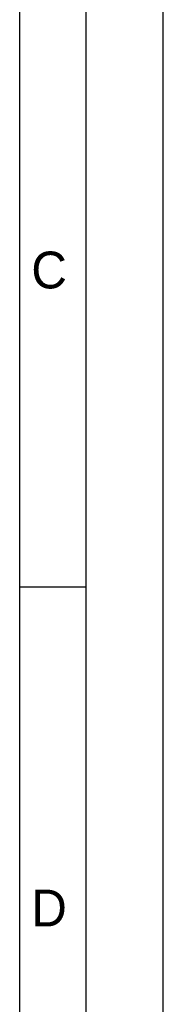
# Model space of a CAD drawing. Header units: millimetres. Extents: x 0 to 420, y -116 to 297.
# Tile 5 of 11: x 407 to 420, y 84 to 173. Entities that reach past the tile are written whole.
import ezdxf

# ---------------------------------------------------------------- set-up
doc = ezdxf.new("R2010")
doc.units = ezdxf.units.MM
doc.header["$LTSCALE"] = 23.1
doc.layers.get('0').update_dxf_attribs({"linetype": 'CONTINUOUS'})
doc.styles.add('TEXTSTYLE_2', font='txt')

msp = doc.modelspace()

# ---------------------------------------------------------------- linework, layer by layer
at = {"color": 7, "linetype": 'Continuous'}
for p, q in [((420, 0), (420, 297)), ((407, 51), (407, 289)), ((413, 289), (413, 6)), ((413, 122), (407, 122))]:
    msp.add_line(p, q, dxfattribs=at)

# ---------------------------------------------------------------- texts
at = {"color": 2, "linetype": 'Continuous', "char_height": 3.337, "width": 3.33735, "attachment_point": 1, "line_spacing_factor": 0.9, "style": 'TEXTSTYLE_2'}
for s, insert in [('C', (408.049, 152.426)), ('D', (408.049, 94.569))]:
    msp.add_mtext(s, dxfattribs=dict(at, insert=insert))

doc.saveas('drawing.dxf')
